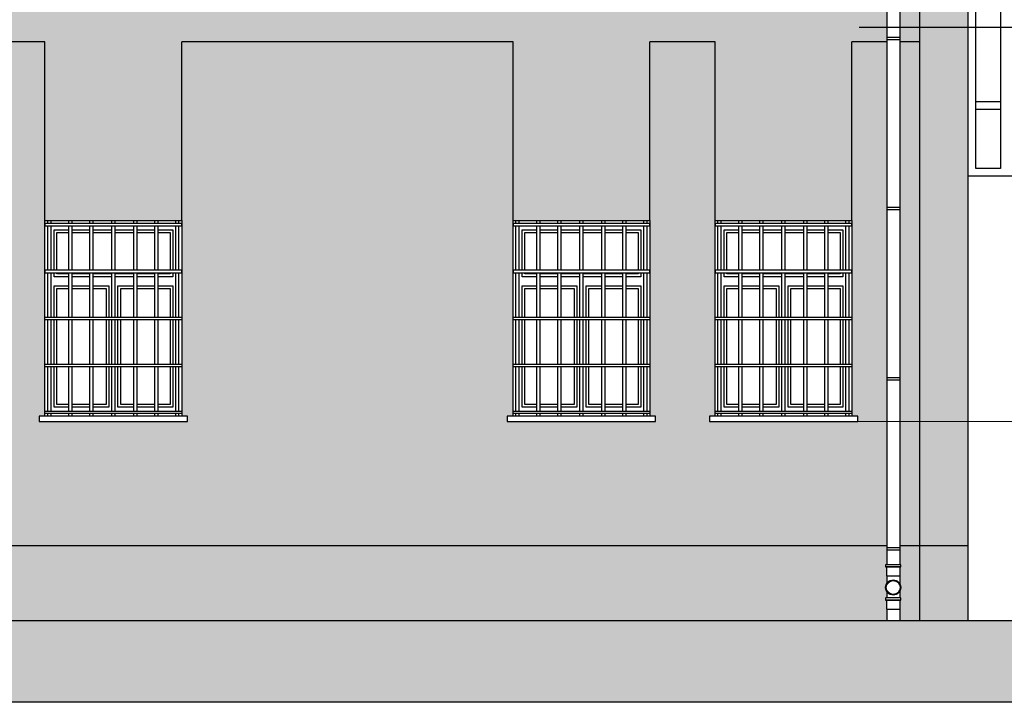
# Model space of a CAD drawing. Header units: millimetres. Extents: x 50026 to 146998, y 1038179 to 1573505.
# Tile 14 of 122: x 52710 to 53465, y 1045712 to 1046235. Entities that reach past the tile are written whole.
import ezdxf

# ---------------------------------------------------------------- set-up
doc = ezdxf.new("R2010")
doc.units = ezdxf.units.MM
doc.header["$LTSCALE"] = 0.025
doc.linetypes.add('CONTINU', pattern=[0])
for name, color, linetype in [('1', 7, 'Continuous'), ('NAPISY', 2, 'Continuous'), ('szrafy', 8, 'Continuous'), ('ściany', 5, 'Continuous')]:
    doc.layers.add(name, color=color, linetype=linetype)

# ---------------------------------------------------------------- blocks, each defined once
blk = doc.blocks.new('4')
at = {"layer": 'ściany'}
h = blk.add_hatch(color=254, dxfattribs=at)
h.dxf.hatch_style = 1
h.paths.add_polyline_path([(53437.23, 1047043.56), (53400.23, 1047043.56), (53400.23, 1045832.03), (53437.23, 1045832.03)])
h = blk.add_hatch(color=253, dxfattribs=at)
h.dxf.hatch_style = 1
h.paths.add_polyline_path([(53400.23, 1046899.86), (53384.84, 1046899.86), (53384.84, 1046613.25), (53400.23, 1046613.25)])
h.paths.add_polyline_path([(53400.23, 1046583.25), (53384.84, 1046583.25), (53384.84, 1046248.25), (53400.23, 1046248.25)])
h.paths.add_polyline_path([(53400.23, 1046218.25), (53384.84, 1046218.25), (53384.84, 1045832.03), (53400.23, 1045832.03)])
h = blk.add_hatch(color=254, dxfattribs=at)
h.dxf.hatch_style = 1
h.paths.add_polyline_path([(53374.84, 1046613.25), (50772.62, 1046613.25), (50772.62, 1046583.25), (53374.84, 1046583.25)])
h.paths.add_polyline_path([(53374.84, 1046248.25), (50772.62, 1046248.25), (50772.62, 1046218.25), (50955.23, 1046218.25), (50955.23, 1046081.35), (51060.23, 1046081.35), (51060.23, 1046218.25), (51294.23, 1046218.25), (51294.23, 1046081.35), (51399.23, 1046081.35), (51399.23, 1046218.25), (51499.23, 1046218.25), (51499.23, 1046083.48), (51604.23, 1046083.48), (51604.23, 1046218.25), (51719.23, 1046218.25), (51719.23, 1046081.35), (51824.23, 1046081.35), (51824.23, 1046218.25), (52114.23, 1046218.25), (52114.23, 1046081.35), (52219.23, 1046081.35), (52219.23, 1046218.25), (52319.23, 1046218.25), (52319.23, 1046081.35), (52424.23, 1046081.35), (52424.23, 1046218.25), (52524.23, 1046218.25), (52524.23, 1046081.35), (52629.23, 1046081.35), (52629.23, 1046218.25), (52729.23, 1046218.25), (52729.23, 1046081.35), (52834.23, 1046081.35), (52834.23, 1046218.25), (53088.23, 1046218.25), (53088.23, 1046081.35), (53193.23, 1046081.35), (53193.23, 1046218.25), (53243.23, 1046218.25), (53243.23, 1046081.35), (53348.23, 1046081.35), (53348.23, 1046218.25), (53374.84, 1046218.25)])
h.paths.add_polyline_path([(53400.23, 1046248.25), (53384.84, 1046248.25), (53384.84, 1046218.25), (53400.23, 1046218.25)])
h.paths.add_polyline_path([(53400.23, 1046613.25), (53384.84, 1046613.25), (53384.84, 1046583.25), (53400.23, 1046583.25)])
h.paths.add_polyline_path([(50762.62, 1046613.25), (50747.23, 1046613.25), (50747.23, 1046583.25), (50762.62, 1046583.25)])
h.paths.add_polyline_path([(50762.62, 1046248.25), (50747.23, 1046248.25), (50747.23, 1046218.25), (50762.62, 1046218.25)])
h = blk.add_hatch(color=253, dxfattribs=at)
h.dxf.hatch_style = 1
h.paths.add_polyline_path([(53374.84, 1046218.25), (53348.23, 1046218.25), (53348.23, 1046081.35), (53348.23, 1045931.35), (53352.63, 1045931.35), (53352.63, 1045927.45), (53238.83, 1045927.45), (53238.83, 1045931.35), (53243.23, 1045931.35), (53243.23, 1046081.35), (53243.23, 1046218.25), (53193.23, 1046218.25), (53193.23, 1046081.35), (53193.23, 1045931.35), (53197.63, 1045931.35), (53197.63, 1045927.45), (53083.83, 1045927.45), (53083.83, 1045931.35), (53088.23, 1045931.35), (53088.23, 1046081.35), (53088.23, 1046218.25), (52834.23, 1046218.25), (52834.23, 1046081.35), (52834.23, 1045931.35), (52838.63, 1045931.35), (52838.63, 1045927.45), (52724.83, 1045927.45), (52724.83, 1045931.35), (52729.23, 1045931.35), (52729.23, 1046081.35), (52729.23, 1046218.25), (52629.23, 1046218.25), (52629.23, 1046081.35), (52629.23, 1045931.35), (52633.63, 1045931.35), (52633.63, 1045927.45), (52519.83, 1045927.45), (52519.83, 1045931.35), (52524.23, 1045931.35), (52524.23, 1046081.35), (52524.23, 1046218.25), (52424.23, 1046218.25), (52424.23, 1046081.35), (52424.23, 1045931.35), (52428.63, 1045931.35), (52428.63, 1045927.45), (52314.83, 1045927.45), (52314.83, 1045931.35), (52319.23, 1045931.35), (52319.23, 1046081.35), (52319.23, 1046218.25), (52219.23, 1046218.25), (52219.23, 1046081.35), (52219.23, 1045931.35), (52223.63, 1045931.35), (52223.63, 1045927.45), (52109.83, 1045927.45), (52109.83, 1045931.35), (52114.23, 1045931.35), (52114.23, 1046081.35), (52114.23, 1046218.25), (51824.23, 1046218.25), (51824.23, 1046081.35), (51824.23, 1045931.35), (51828.63, 1045931.35), (51828.63, 1045927.45), (51714.83, 1045927.45), (51714.83, 1045931.35), (51719.23, 1045931.35), (51719.23, 1046081.35), (51719.23, 1046218.25), (51604.23, 1046218.25), (51604.23, 1046083.48), (51646.89, 1046083.48), (51646.89, 1046081.35), (51644.77, 1046081.35), (51644.77, 1046073.2), (51644.77, 1045832.03), (53374.84, 1045832.03)])

msp = doc.modelspace()

# ---------------------------------------------------------------- hatches: boundary and pattern name
at = {"layer": 'ściany'}
h = msp.add_hatch(color=24, dxfattribs=at)
h.dxf.hatch_style = 1
h.paths.add_polyline_path([(53400.228, 1045832.03145), (53384.83782, 1045832.03145), (53384.83782, 1045817.61619), (53385.76782, 1045817.61619), (53385.76782, 1045815.91636), (53385.10379, 1045815.91636), (53385.10379, 1045809.11221), (53384.83782, 1045809.11221), (53384.83782, 1045803.12654, -0.134372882), (53385.64752, 1045800.16806, -0.134372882), (53384.83782, 1045797.20958), (53384.83782, 1045792.14939), (53385.76782, 1045792.14939), (53385.76782, 1045790.44955), (53385.10379, 1045790.44955), (53385.10379, 1045783.64541), (53384.83782, 1045783.64541), (53384.83782, 1045774.81503), (53400.228, 1045774.81503)])
h.paths.add_polyline_path([(53437.228, 1045832.03145), (53400.228, 1045832.03145), (53400.228, 1045774.81503), (53437.228, 1045774.81503)])
h.paths.add_polyline_path([(53374.57185, 1045815.91636), (53373.90781, 1045815.91636), (53373.90781, 1045817.61619), (53374.83782, 1045817.61619), (53374.83782, 1045832.03145), (51644.77388, 1045832.03145), (51644.77388, 1046073.19542), (51458.68212, 1046073.19542), (51458.68212, 1045831.97528), (50772.61819, 1045831.97528), (50772.61819, 1045817.61619), (50773.54819, 1045817.61619), (50773.54819, 1045815.91636), (50772.88416, 1045815.91636), (50772.88416, 1045809.11221), (50772.61819, 1045809.11221), (50772.61819, 1045803.12654, -0.134372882), (50773.42789, 1045800.16806, -0.134372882), (50772.61819, 1045797.20958), (50772.61819, 1045792.14939), (50773.54819, 1045792.14939), (50773.54819, 1045790.44955), (50772.88416, 1045790.44955), (50772.88416, 1045783.64541), (50772.61819, 1045783.64541), (50772.61819, 1045774.81503), (51482.84604, 1045774.81503), (51482.84604, 1045795.93554), (51499.228, 1045795.93554), (51499.228, 1045796.9964), (51499.228, 1045799.99423), (51499.228, 1046050.82498), (51604.228, 1046050.82498), (51604.228, 1045795.93554), (51620.60997, 1045795.93554), (51620.60997, 1045774.81503), (53374.83782, 1045774.81503), (53374.83782, 1045783.64734, -0.38129735), (53374.57185, 1045783.94541), (53374.57185, 1045790.44955), (53373.90781, 1045790.44955), (53373.90781, 1045792.14939), (53374.83782, 1045792.14939), (53374.83782, 1045797.20958, -0.134372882), (53374.02812, 1045800.16806, -0.134372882), (53374.83782, 1045803.12654), (53374.83782, 1045809.11414, -0.38129735), (53374.57185, 1045809.41221)])
h.paths.add_polyline_path([(50762.35222, 1045815.91636), (50761.68818, 1045815.91636), (50761.68818, 1045817.61619), (50762.61819, 1045817.61619), (50762.61819, 1045831.97528), (50747.228, 1045831.97528), (50747.228, 1045774.81503), (50762.61819, 1045774.81503), (50762.61819, 1045783.64734, -0.38129735), (50762.35222, 1045783.94541), (50762.35222, 1045790.44955), (50761.68818, 1045790.44955), (50761.68818, 1045792.14939), (50762.61819, 1045792.14939), (50762.61819, 1045797.20958, -0.134372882), (50761.80849, 1045800.16806, -0.134372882), (50762.61819, 1045803.12654), (50762.61819, 1045809.11414, -0.38129735), (50762.35222, 1045809.41221)])
h.paths.add_polyline_path([(50747.228, 1045831.97528), (50710.228, 1045831.97528), (50710.228, 1045774.81503), (50747.228, 1045774.81503)])
h = msp.add_hatch(dxfattribs=at)
h.set_pattern_fill('AR-B816,_O', color=1, scale=0.06)
h.set_pattern_definition([(0, (-5249.33, 517142.27), (0, 12.192), []), (90, (-5249.33, 517142.27), (-12.192, 12.192), [12.192, -12.192])])
h.paths.add_polyline_path([(53374.57185, 1045815.91636), (53373.90781, 1045815.91636), (53373.90781, 1045817.61619), (53374.83782, 1045817.61619), (53374.83782, 1045832.03145), (51644.77388, 1045832.03145), (51644.77388, 1046073.19542), (51458.68212, 1046073.19542), (51458.68212, 1045831.97528), (50772.61819, 1045831.97528), (50772.61819, 1045817.61619), (50773.54819, 1045817.61619), (50773.54819, 1045815.91636), (50772.88416, 1045815.91636), (50772.88416, 1045809.11221), (50772.61819, 1045809.11221), (50772.61819, 1045803.12654, -0.134372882), (50773.42789, 1045800.16806, -0.134372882), (50772.61819, 1045797.20958), (50772.61819, 1045792.14939), (50773.54819, 1045792.14939), (50773.54819, 1045790.44955), (50772.88416, 1045790.44955), (50772.88416, 1045783.64541), (50772.61819, 1045783.64541), (50772.61819, 1045774.81503), (51482.84604, 1045774.81503), (51482.84604, 1045795.93554), (51499.228, 1045795.93554), (51499.228, 1045796.9964), (51499.228, 1045799.99423), (51499.228, 1046050.82498), (51604.228, 1046050.82498), (51604.228, 1045795.93554), (51620.60997, 1045795.93554), (51620.60997, 1045774.81503), (53374.83782, 1045774.81503), (53374.83782, 1045783.64734, -0.38129735), (53374.57185, 1045783.94541), (53374.57185, 1045790.44955), (53373.90781, 1045790.44955), (53373.90781, 1045792.14939), (53374.83782, 1045792.14939), (53374.83782, 1045797.20958, -0.134372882), (53374.02812, 1045800.16806, -0.134372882), (53374.83782, 1045803.12654), (53374.83782, 1045809.11414, -0.38129735), (53374.57185, 1045809.41221)])
h.paths.add_polyline_path([(53437.228, 1045832.03145), (53400.228, 1045832.03145), (53400.228, 1045774.81503), (53437.228, 1045774.81503)])
h = msp.add_hatch(color=5, dxfattribs=at)
h.dxf.hatch_style = 1
h.paths.add_polyline_path([(50452.95729, 1045774.81503), (53867.13369, 1045774.81503), (53867.13369, 1045712.17107), (50452.95729, 1045712.17107)])

# ---------------------------------------------------------------- linework, layer by layer
at = {"layer": '1', "color": 7, "linetype": 'Continuous', "ltscale": 5}
for p, q in [((53374.83782, 1046922.56306), (53374.83782, 1045817.61619)), ((53384.83782, 1046922.56306), (53384.83782, 1045817.61619)), ((53374.83782, 1045809.11221), (53374.83782, 1045803.12654)), ((53384.83782, 1045809.11221), (53384.83782, 1045803.12654)), ((53374.83782, 1045797.20958), (53374.83782, 1045792.14939)), ((53384.83782, 1045797.20958), (53384.83782, 1045792.14939)), ((53374.83782, 1045783.64541), (53374.83782, 1045774.81503)), ((53384.83782, 1045783.64541), (53384.83782, 1045774.81503))]:
    msp.add_line(p, q, dxfattribs=at)
at = {"layer": '1', "color": 1, "linetype": 'CONTINU'}
for p, q in [((53374.83782, 1046221.96992), (53384.83782, 1046221.96992)), ((53374.83782, 1046220.17506), (53384.83782, 1046220.17506)), ((53374.83782, 1046091.56597), (53384.83782, 1046091.56597)), ((53374.83782, 1046089.77112), (53384.83782, 1046089.77112)), ((53374.83782, 1045961.16202), (53384.83782, 1045961.16202)), ((53374.83782, 1045959.36717), (53384.83782, 1045959.36717)), ((53374.83782, 1045830.75807), (53384.83782, 1045830.75807)), ((53374.83782, 1045828.96322), (53384.83782, 1045828.96322))]:
    msp.add_line(p, q, dxfattribs=at)
at = {"layer": '1', "color": 7, "linetype": 'CONTINU'}
for p, q in [((53384.83782, 1045817.61619), (53374.83782, 1045817.61619)), ((53384.83782, 1045792.14939), (53374.83782, 1045792.14939))]:
    msp.add_line(p, q, dxfattribs=at)
for points in [[(53385.46782, 1045817.61619), (53374.20781, 1045817.61619, 0.414213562), (53373.90781, 1045817.31619), (53373.90781, 1045816.21636, 0.414213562), (53374.20781, 1045815.91636), (53385.46782, 1045815.91636, 0.414213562), (53385.76782, 1045816.21636), (53385.76782, 1045817.31619, 0.414213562)], [(53385.10379, 1045815.91636), (53374.57185, 1045815.91636), (53374.57185, 1045809.41221, 0.414213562), (53374.87185, 1045809.11221), (53384.80379, 1045809.11221, 0.414213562), (53385.10379, 1045809.41221)], [(53385.46782, 1045792.14939), (53374.20781, 1045792.14939, 0.414213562), (53373.90781, 1045791.84939), (53373.90781, 1045790.74955, 0.414213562), (53374.20781, 1045790.44955), (53385.46782, 1045790.44955, 0.414213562), (53385.76782, 1045790.74955), (53385.76782, 1045791.84939, 0.414213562)], [(53385.10379, 1045790.44955), (53374.57185, 1045790.44955), (53374.57185, 1045783.94541, 0.414213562), (53374.87185, 1045783.64541), (53384.80379, 1045783.64541, 0.414213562), (53385.10379, 1045783.94541)]]:
    msp.add_lwpolyline(points, format="xyb", close=True, dxfattribs=at)
msp.add_circle((53379.83782, 1045800.16806), 5.8097, dxfattribs=at)
at = {"layer": '1', "color": 1, "linetype": 'CONTINU'}
msp.add_circle((53379.83782, 1045800.16806), 5.26972, dxfattribs=at)
at = {"layer": 'NAPISY', "linetype": 'Continuous', "ltscale": 0.2}
for p, q in [((54073.89512, 1046229.48271), (53353.73382, 1046229.48271)), ((53352.63083, 1045927.45267), (54061.01088, 1045928.08391))]:
    msp.add_line(p, q, dxfattribs=at)
at = {"layer": 'ściany', "color": 1}
for p, q in [((53437.228, 1046115.46637), (53437.228, 1047170.6571)), ((53443.17627, 1046121.41464), (53443.17627, 1047170.6571)), ((53462.08564, 1047170.6571), (53462.08564, 1046121.41464)), ((53443.17627, 1046172.64285), (53462.08564, 1046172.64285)), ((53443.17627, 1046166.69458), (53462.08564, 1046166.69458)), ((53462.08564, 1046121.41464), (53443.17627, 1046121.41464)), ((53517.82776, 1046115.46637), (53437.228, 1046115.46637))]:
    msp.add_line(p, q, dxfattribs=at)
at = {"layer": 'ściany', "color": 2}
for p, q in [((53400.228, 1045774.81503), (53400.228, 1047043.56299)), ((53437.228, 1045774.81503), (53437.228, 1047043.56299))]:
    msp.add_line(p, q, dxfattribs=at)
at = {"layer": 'ściany', "color": 7}
for p, q in [((52729.228, 1046218.24601), (52629.228, 1046218.24601)), ((52729.228, 1046081.34794), (52729.228, 1046218.24601)), ((53088.228, 1046218.24601), (52834.228, 1046218.24601)), ((52834.228, 1046081.34794), (52834.228, 1046218.24601)), ((53088.228, 1046081.34794), (53088.228, 1046218.24601)), ((53243.228, 1046218.24601), (53193.228, 1046218.24601)), ((53193.228, 1046081.34794), (53193.228, 1046218.24601)), ((53243.228, 1046081.34794), (53243.228, 1046218.24601)), ((53374.83782, 1046218.24601), (53348.228, 1046218.24601)), ((53348.228, 1046081.34794), (53348.228, 1046218.24601)), ((53400.228, 1046218.24601), (53384.83782, 1046218.24601)), ((52731.44274, 1046079.25633), (52731.44274, 1046081.34794)), ((52731.44274, 1046043.2939), (52731.44274, 1046077.28925)), ((52733.97594, 1046079.25633), (52733.97594, 1046081.34794)), ((52733.97594, 1046043.2939), (52733.97594, 1046077.28925)), ((52747.50011, 1046079.25633), (52747.50011, 1046081.34794)), ((52747.50011, 1046043.2939), (52747.50011, 1046077.28925)), ((52750.03332, 1046079.25633), (52750.03332, 1046081.34794)), ((52750.03332, 1046043.2939), (52750.03332, 1046077.28925)), ((52763.55749, 1046079.25633), (52763.55749, 1046081.34794)), ((52763.55749, 1046043.2939), (52763.55749, 1046077.28925)), ((52766.09069, 1046079.25633), (52766.09069, 1046081.34794)), ((52766.09069, 1046043.2939), (52766.09069, 1046077.28925)), ((52780.45242, 1046079.25633), (52780.45242, 1046081.34794)), ((52780.45242, 1046043.2939), (52780.45242, 1046077.28925)), ((52782.98562, 1046079.25633), (52782.98562, 1046081.34794)), ((52782.98562, 1046043.2939), (52782.98562, 1046077.28925)), ((52797.36531, 1046079.25633), (52797.36531, 1046081.34794)), ((52797.36531, 1046043.2939), (52797.36531, 1046077.28925)), ((52799.89851, 1046079.25633), (52799.89851, 1046081.34794)), ((52799.89851, 1046043.2939), (52799.89851, 1046077.28925)), ((52813.42269, 1046079.25633), (52813.42269, 1046081.34794)), ((52813.42269, 1046043.2939), (52813.42269, 1046077.28925)), ((52815.95589, 1046079.25633), (52815.95589, 1046081.34794)), ((52815.95589, 1046043.2939), (52815.95589, 1046077.28925)), ((52829.48006, 1046079.25633), (52829.48006, 1046081.34794)), ((52829.48006, 1046043.2939), (52829.48006, 1046077.28925)), ((52832.01327, 1046079.25633), (52832.01327, 1046081.34794)), ((52832.01327, 1046043.2939), (52832.01327, 1046077.28925)), ((53090.44274, 1046079.25633), (53090.44274, 1046081.34794)), ((53090.44274, 1046043.2939), (53090.44274, 1046077.28925)), ((53092.97594, 1046079.25633), (53092.97594, 1046081.34794)), ((53092.97594, 1046043.2939), (53092.97594, 1046077.28925)), ((53106.50011, 1046079.25633), (53106.50011, 1046081.34794)), ((53106.50011, 1046043.2939), (53106.50011, 1046077.28925)), ((53109.03332, 1046079.25633), (53109.03332, 1046081.34794)), ((53109.03332, 1046043.2939), (53109.03332, 1046077.28925)), ((53122.55749, 1046079.25633), (53122.55749, 1046081.34794)), ((53122.55749, 1046043.2939), (53122.55749, 1046077.28925)), ((53125.09069, 1046079.25633), (53125.09069, 1046081.34794)), ((53125.09069, 1046043.2939), (53125.09069, 1046077.28925)), ((53139.45242, 1046079.25633), (53139.45242, 1046081.34794)), ((53139.45242, 1046043.2939), (53139.45242, 1046077.28925)), ((53141.98562, 1046079.25633), (53141.98562, 1046081.34794)), ((53141.98562, 1046043.2939), (53141.98562, 1046077.28925)), ((53156.36531, 1046079.25633), (53156.36531, 1046081.34794)), ((53156.36531, 1046043.2939), (53156.36531, 1046077.28925)), ((53158.89851, 1046079.25633), (53158.89851, 1046081.34794)), ((53158.89851, 1046043.2939), (53158.89851, 1046077.28925)), ((53172.42269, 1046079.25633), (53172.42269, 1046081.34794)), ((53172.42269, 1046043.2939), (53172.42269, 1046077.28925)), ((53174.95589, 1046079.25633), (53174.95589, 1046081.34794)), ((53174.95589, 1046043.2939), (53174.95589, 1046077.28925)), ((53188.48006, 1046079.25633), (53188.48006, 1046081.34794)), ((53188.48006, 1046043.2939), (53188.48006, 1046077.28925)), ((53191.01327, 1046079.25633), (53191.01327, 1046081.34794)), ((53191.01327, 1046043.2939), (53191.01327, 1046077.28925)), ((53245.44274, 1046079.25633), (53245.44274, 1046081.34794)), ((53245.44274, 1046043.2939), (53245.44274, 1046077.28925)), ((53247.97594, 1046079.25633), (53247.97594, 1046081.34794)), ((53247.97594, 1046043.2939), (53247.97594, 1046077.28925)), ((53261.50011, 1046079.25633), (53261.50011, 1046081.34794)), ((53261.50011, 1046043.2939), (53261.50011, 1046077.28925)), ((53264.03332, 1046079.25633), (53264.03332, 1046081.34794)), ((53264.03332, 1046043.2939), (53264.03332, 1046077.28925)), ((53277.55749, 1046079.25633), (53277.55749, 1046081.34794)), ((53277.55749, 1046043.2939), (53277.55749, 1046077.28925)), ((53280.09069, 1046079.25633), (53280.09069, 1046081.34794)), ((53280.09069, 1046043.2939), (53280.09069, 1046077.28925)), ((53294.45242, 1046079.25633), (53294.45242, 1046081.34794)), ((53294.45242, 1046043.2939), (53294.45242, 1046077.28925)), ((53296.98562, 1046079.25633), (53296.98562, 1046081.34794)), ((53296.98562, 1046043.2939), (53296.98562, 1046077.28925)), ((53311.36531, 1046079.25633), (53311.36531, 1046081.34794)), ((53311.36531, 1046043.2939), (53311.36531, 1046077.28925)), ((53313.89851, 1046079.25633), (53313.89851, 1046081.34794)), ((53313.89851, 1046043.2939), (53313.89851, 1046077.28925)), ((53327.42269, 1046079.25633), (53327.42269, 1046081.34794)), ((53327.42269, 1046043.2939), (53327.42269, 1046077.28925)), ((53329.95589, 1046079.25633), (53329.95589, 1046081.34794)), ((53329.95589, 1046043.2939), (53329.95589, 1046077.28925)), ((53343.48006, 1046079.25633), (53343.48006, 1046081.34794)), ((53343.48006, 1046043.2939), (53343.48006, 1046077.28925)), ((53346.01327, 1046079.25633), (53346.01327, 1046081.34794)), ((53346.01327, 1046043.2939), (53346.01327, 1046077.28925)), ((52731.44274, 1046007.33148), (52731.44274, 1046041.32682)), ((52733.97594, 1046007.33148), (52733.97594, 1046041.32682)), ((52747.50011, 1046007.33148), (52747.50011, 1046041.32682)), ((52750.03332, 1046007.33148), (52750.03332, 1046041.32682)), ((52763.55749, 1046007.33148), (52763.55749, 1046041.32682)), ((52766.09069, 1046007.33148), (52766.09069, 1046041.32682)), ((52780.45242, 1046007.33148), (52780.45242, 1046041.32682)), ((52782.98562, 1046007.33148), (52782.98562, 1046041.32682)), ((52797.36531, 1046007.33148), (52797.36531, 1046041.32682)), ((52799.89851, 1046007.33148), (52799.89851, 1046041.32682)), ((52813.42269, 1046007.33148), (52813.42269, 1046041.32682)), ((52815.95589, 1046007.33148), (52815.95589, 1046041.32682)), ((52829.48006, 1046007.33148), (52829.48006, 1046041.32682)), ((52832.01327, 1046007.33148), (52832.01327, 1046041.32682)), ((53090.44274, 1046007.33148), (53090.44274, 1046041.32682)), ((53092.97594, 1046007.33148), (53092.97594, 1046041.32682)), ((53106.50011, 1046007.33148), (53106.50011, 1046041.32682)), ((53109.03332, 1046007.33148), (53109.03332, 1046041.32682)), ((53122.55749, 1046007.33148), (53122.55749, 1046041.32682)), ((53125.09069, 1046007.33148), (53125.09069, 1046041.32682)), ((53139.45242, 1046007.33148), (53139.45242, 1046041.32682)), ((53141.98562, 1046007.33148), (53141.98562, 1046041.32682)), ((53156.36531, 1046007.33148), (53156.36531, 1046041.32682)), ((53158.89851, 1046007.33148), (53158.89851, 1046041.32682)), ((53172.42269, 1046007.33148), (53172.42269, 1046041.32682)), ((53174.95589, 1046007.33148), (53174.95589, 1046041.32682)), ((53188.48006, 1046007.33148), (53188.48006, 1046041.32682)), ((53191.01327, 1046007.33148), (53191.01327, 1046041.32682)), ((53245.44274, 1046007.33148), (53245.44274, 1046041.32682)), ((53247.97594, 1046007.33148), (53247.97594, 1046041.32682)), ((53261.50011, 1046007.33148), (53261.50011, 1046041.32682)), ((53264.03332, 1046007.33148), (53264.03332, 1046041.32682)), ((53277.55749, 1046007.33148), (53277.55749, 1046041.32682)), ((53280.09069, 1046007.33148), (53280.09069, 1046041.32682)), ((53294.45242, 1046007.33148), (53294.45242, 1046041.32682)), ((53296.98562, 1046007.33148), (53296.98562, 1046041.32682)), ((53311.36531, 1046007.33148), (53311.36531, 1046041.32682)), ((53313.89851, 1046007.33148), (53313.89851, 1046041.32682)), ((53327.42269, 1046007.33148), (53327.42269, 1046041.32682)), ((53329.95589, 1046007.33148), (53329.95589, 1046041.32682)), ((53343.48006, 1046007.33148), (53343.48006, 1046041.32682)), ((53346.01327, 1046007.33148), (53346.01327, 1046041.32682)), ((52731.44274, 1045971.36906), (52731.44274, 1046005.3644)), ((52733.97594, 1045971.36906), (52733.97594, 1046005.3644)), ((52747.50011, 1045971.36906), (52747.50011, 1046005.3644)), ((52750.03332, 1045971.36906), (52750.03332, 1046005.3644)), ((52763.55749, 1045971.36906), (52763.55749, 1046005.3644)), ((52766.09069, 1045971.36906), (52766.09069, 1046005.3644)), ((52780.45242, 1045971.36906), (52780.45242, 1046005.3644)), ((52782.98562, 1045971.36906), (52782.98562, 1046005.3644)), ((52797.36531, 1045971.36906), (52797.36531, 1046005.3644)), ((52799.89851, 1045971.36906), (52799.89851, 1046005.3644)), ((52813.42269, 1045971.36906), (52813.42269, 1046005.3644)), ((52815.95589, 1045971.36906), (52815.95589, 1046005.3644)), ((52829.48006, 1045971.36906), (52829.48006, 1046005.3644)), ((52832.01327, 1045971.36906), (52832.01327, 1046005.3644)), ((53090.44274, 1045971.36906), (53090.44274, 1046005.3644)), ((53092.97594, 1045971.36906), (53092.97594, 1046005.3644)), ((53106.50011, 1045971.36906), (53106.50011, 1046005.3644)), ((53109.03332, 1045971.36906), (53109.03332, 1046005.3644)), ((53122.55749, 1045971.36906), (53122.55749, 1046005.3644)), ((53125.09069, 1045971.36906), (53125.09069, 1046005.3644)), ((53139.45242, 1045971.36906), (53139.45242, 1046005.3644)), ((53141.98562, 1045971.36906), (53141.98562, 1046005.3644)), ((53156.36531, 1045971.36906), (53156.36531, 1046005.3644)), ((53158.89851, 1045971.36906), (53158.89851, 1046005.3644)), ((53172.42269, 1045971.36906), (53172.42269, 1046005.3644)), ((53174.95589, 1045971.36906), (53174.95589, 1046005.3644)), ((53188.48006, 1045971.36906), (53188.48006, 1046005.3644)), ((53191.01327, 1045971.36906), (53191.01327, 1046005.3644)), ((53245.44274, 1045971.36906), (53245.44274, 1046005.3644)), ((53247.97594, 1045971.36906), (53247.97594, 1046005.3644)), ((53261.50011, 1045971.36906), (53261.50011, 1046005.3644)), ((53264.03332, 1045971.36906), (53264.03332, 1046005.3644)), ((53277.55749, 1045971.36906), (53277.55749, 1046005.3644)), ((53280.09069, 1045971.36906), (53280.09069, 1046005.3644)), ((53294.45242, 1045971.36906), (53294.45242, 1046005.3644)), ((53296.98562, 1045971.36906), (53296.98562, 1046005.3644)), ((53311.36531, 1045971.36906), (53311.36531, 1046005.3644)), ((53313.89851, 1045971.36906), (53313.89851, 1046005.3644)), ((53327.42269, 1045971.36906), (53327.42269, 1046005.3644)), ((53329.95589, 1045971.36906), (53329.95589, 1046005.3644)), ((53343.48006, 1045971.36906), (53343.48006, 1046005.3644)), ((53346.01327, 1045971.36906), (53346.01327, 1046005.3644)), ((52731.44274, 1045935.40663), (52731.44274, 1045969.40198)), ((52733.97594, 1045935.40663), (52733.97594, 1045969.40198)), ((52747.50011, 1045935.40663), (52747.50011, 1045969.40198)), ((52750.03332, 1045935.40663), (52750.03332, 1045969.40198)), ((52763.55749, 1045935.40663), (52763.55749, 1045969.40198)), ((52766.09069, 1045935.40663), (52766.09069, 1045969.40198)), ((52780.45242, 1045935.40663), (52780.45242, 1045969.40198)), ((52782.98562, 1045935.40663), (52782.98562, 1045969.40198)), ((52797.36531, 1045935.40663), (52797.36531, 1045969.40198)), ((52799.89851, 1045935.40663), (52799.89851, 1045969.40198)), ((52813.42269, 1045935.40663), (52813.42269, 1045969.40198)), ((52815.95589, 1045935.40663), (52815.95589, 1045969.40198)), ((52829.48006, 1045935.40663), (52829.48006, 1045969.40198)), ((52832.01327, 1045935.40663), (52832.01327, 1045969.40198)), ((53090.44274, 1045935.40663), (53090.44274, 1045969.40198)), ((53092.97594, 1045935.40663), (53092.97594, 1045969.40198)), ((53106.50011, 1045935.40663), (53106.50011, 1045969.40198)), ((53109.03332, 1045935.40663), (53109.03332, 1045969.40198)), ((53122.55749, 1045935.40663), (53122.55749, 1045969.40198)), ((53125.09069, 1045935.40663), (53125.09069, 1045969.40198)), ((53139.45242, 1045935.40663), (53139.45242, 1045969.40198)), ((53141.98562, 1045935.40663), (53141.98562, 1045969.40198)), ((53156.36531, 1045935.40663), (53156.36531, 1045969.40198)), ((53158.89851, 1045935.40663), (53158.89851, 1045969.40198)), ((53172.42269, 1045935.40663), (53172.42269, 1045969.40198)), ((53174.95589, 1045935.40663), (53174.95589, 1045969.40198)), ((53188.48006, 1045935.40663), (53188.48006, 1045969.40198)), ((53191.01327, 1045935.40663), (53191.01327, 1045969.40198)), ((53245.44274, 1045935.40663), (53245.44274, 1045969.40198)), ((53247.97594, 1045935.40663), (53247.97594, 1045969.40198)), ((53261.50011, 1045935.40663), (53261.50011, 1045969.40198)), ((53264.03332, 1045935.40663), (53264.03332, 1045969.40198)), ((53277.55749, 1045935.40663), (53277.55749, 1045969.40198)), ((53280.09069, 1045935.40663), (53280.09069, 1045969.40198)), ((53294.45242, 1045935.40663), (53294.45242, 1045969.40198)), ((53296.98562, 1045935.40663), (53296.98562, 1045969.40198)), ((53311.36531, 1045935.40663), (53311.36531, 1045969.40198)), ((53313.89851, 1045935.40663), (53313.89851, 1045969.40198)), ((53327.42269, 1045935.40663), (53327.42269, 1045969.40198)), ((53329.95589, 1045935.40663), (53329.95589, 1045969.40198)), ((53343.48006, 1045935.40663), (53343.48006, 1045969.40198)), ((53346.01327, 1045935.40663), (53346.01327, 1045969.40198)), ((52731.44274, 1045931.34794), (52731.44274, 1045933.43955)), ((52733.97594, 1045931.34794), (52733.97594, 1045933.43955)), ((52747.50011, 1045931.34794), (52747.50011, 1045933.43955)), ((52750.03332, 1045931.34794), (52750.03332, 1045933.43955)), ((52763.55749, 1045931.34794), (52763.55749, 1045933.43955)), ((52766.09069, 1045931.34794), (52766.09069, 1045933.43955)), ((52780.45242, 1045931.34794), (52780.45242, 1045933.43955)), ((52782.98562, 1045931.34794), (52782.98562, 1045933.43955)), ((52797.36531, 1045931.34794), (52797.36531, 1045933.43955)), ((52799.89851, 1045931.34794), (52799.89851, 1045933.43955)), ((52813.42269, 1045931.34794), (52813.42269, 1045933.43955)), ((52815.95589, 1045931.34794), (52815.95589, 1045933.43955)), ((52829.48006, 1045931.34794), (52829.48006, 1045933.43955)), ((52832.01327, 1045931.34794), (52832.01327, 1045933.43955)), ((53090.44274, 1045931.34794), (53090.44274, 1045933.43955)), ((53092.97594, 1045931.34794), (53092.97594, 1045933.43955)), ((53106.50011, 1045931.34794), (53106.50011, 1045933.43955)), ((53109.03332, 1045931.34794), (53109.03332, 1045933.43955)), ((53122.55749, 1045931.34794), (53122.55749, 1045933.43955)), ((53125.09069, 1045931.34794), (53125.09069, 1045933.43955)), ((53139.45242, 1045931.34794), (53139.45242, 1045933.43955)), ((53141.98562, 1045931.34794), (53141.98562, 1045933.43955)), ((53156.36531, 1045931.34794), (53156.36531, 1045933.43955)), ((53158.89851, 1045931.34794), (53158.89851, 1045933.43955)), ((53172.42269, 1045931.34794), (53172.42269, 1045933.43955)), ((53174.95589, 1045931.34794), (53174.95589, 1045933.43955)), ((53188.48006, 1045931.34794), (53188.48006, 1045933.43955)), ((53191.01327, 1045931.34794), (53191.01327, 1045933.43955)), ((53245.44274, 1045931.34794), (53245.44274, 1045933.43955)), ((53247.97594, 1045931.34794), (53247.97594, 1045933.43955)), ((53261.50011, 1045931.34794), (53261.50011, 1045933.43955)), ((53264.03332, 1045931.34794), (53264.03332, 1045933.43955)), ((53277.55749, 1045931.34794), (53277.55749, 1045933.43955)), ((53280.09069, 1045931.34794), (53280.09069, 1045933.43955)), ((53294.45242, 1045931.34794), (53294.45242, 1045933.43955)), ((53296.98562, 1045931.34794), (53296.98562, 1045933.43955)), ((53311.36531, 1045931.34794), (53311.36531, 1045933.43955)), ((53313.89851, 1045931.34794), (53313.89851, 1045933.43955)), ((53327.42269, 1045931.34794), (53327.42269, 1045933.43955)), ((53329.95589, 1045931.34794), (53329.95589, 1045933.43955)), ((53343.48006, 1045931.34794), (53343.48006, 1045933.43955)), ((53346.01327, 1045931.34794), (53346.01327, 1045933.43955)), ((53374.83782, 1045832.03145), (51644.77388, 1045832.03145)), ((53437.228, 1045832.03145), (53384.83782, 1045832.03145))]:
    msp.add_line(p, q, dxfattribs=at)
at = {"layer": 'ściany', "color": 2}
for points in [[(52729.228, 1046081.34794), (52834.228, 1046081.34794), (52834.228, 1045931.34794), (52729.228, 1045931.34794)], [(53088.228, 1046081.34794), (53193.228, 1046081.34794), (53193.228, 1045931.34794), (53088.228, 1045931.34794)], [(53243.228, 1046081.34794), (53348.228, 1046081.34794), (53348.228, 1045931.34794), (53243.228, 1045931.34794)], [(50452.95729, 1045774.81503), (53867.13369, 1045774.81503), (53867.13369, 1045712.17107), (50452.95729, 1045712.17107)]]:
    msp.add_lwpolyline(points, close=True, dxfattribs=at)
at = {"layer": 'ściany', "color": 7}
for points in [[(52834.228, 1046079.25633), (52729.228, 1046079.25633), (52729.228, 1046077.28925), (52834.228, 1046077.28925)], [(53193.228, 1046079.25633), (53088.228, 1046079.25633), (53088.228, 1046077.28925), (53193.228, 1046077.28925)], [(53348.228, 1046079.25633), (53243.228, 1046079.25633), (53243.228, 1046077.28925), (53348.228, 1046077.28925)], [(52834.228, 1046043.2939), (52729.228, 1046043.2939), (52729.228, 1046041.32682), (52834.228, 1046041.32682)], [(53193.228, 1046043.2939), (53088.228, 1046043.2939), (53088.228, 1046041.32682), (53193.228, 1046041.32682)], [(53348.228, 1046043.2939), (53243.228, 1046043.2939), (53243.228, 1046041.32682), (53348.228, 1046041.32682)], [(52834.228, 1046005.3644), (52729.228, 1046005.3644), (52729.228, 1046007.33148), (52834.228, 1046007.33148)], [(53193.228, 1046005.3644), (53088.228, 1046005.3644), (53088.228, 1046007.33148), (53193.228, 1046007.33148)], [(53348.228, 1046005.3644), (53243.228, 1046005.3644), (53243.228, 1046007.33148), (53348.228, 1046007.33148)], [(52834.228, 1045969.40198), (52729.228, 1045969.40198), (52729.228, 1045971.36906), (52834.228, 1045971.36906)], [(53193.228, 1045969.40198), (53088.228, 1045969.40198), (53088.228, 1045971.36906), (53193.228, 1045971.36906)], [(53348.228, 1045969.40198), (53243.228, 1045969.40198), (53243.228, 1045971.36906), (53348.228, 1045971.36906)], [(52838.63083, 1045931.34794), (52724.82518, 1045931.34794), (52724.82518, 1045927.45267), (52838.63083, 1045927.45267)], [(52834.228, 1045933.43955), (52729.228, 1045933.43955), (52729.228, 1045935.40663), (52834.228, 1045935.40663)], [(53197.63083, 1045931.34794), (53083.82518, 1045931.34794), (53083.82518, 1045927.45267), (53197.63083, 1045927.45267)], [(53193.228, 1045933.43955), (53088.228, 1045933.43955), (53088.228, 1045935.40663), (53193.228, 1045935.40663)], [(53352.63083, 1045931.34794), (53238.82518, 1045931.34794), (53238.82518, 1045927.45267), (53352.63083, 1045927.45267)], [(53348.228, 1045933.43955), (53243.228, 1045933.43955), (53243.228, 1045935.40663), (53348.228, 1045935.40663)]]:
    msp.add_lwpolyline(points, close=True, dxfattribs=at)
for points in [[(52736.228, 1046043.2939), (52736.228, 1046074.34794), (52747.50011, 1046074.34794)], [(52736.228, 1046043.2939), (52736.228, 1046074.34794), (52747.50011, 1046074.34794)], [(52750.03332, 1046074.34794), (52763.55749, 1046074.34794)], [(52750.03332, 1046074.34794), (52763.55749, 1046074.34794)], [(52766.09069, 1046074.34794), (52780.45242, 1046074.34794)], [(52766.09069, 1046074.34794), (52780.45242, 1046074.34794)], [(52782.98562, 1046074.34794), (52797.36531, 1046074.34794)], [(52782.98562, 1046074.34794), (52797.36531, 1046074.34794)], [(52799.89851, 1046074.34794), (52813.42269, 1046074.34794)], [(52799.89851, 1046074.34794), (52813.42269, 1046074.34794)], [(52815.95589, 1046074.34794), (52827.228, 1046074.34794), (52827.228, 1046043.2939)], [(52815.95589, 1046074.34794), (52827.228, 1046074.34794), (52827.228, 1046043.2939)], [(53095.228, 1046043.2939), (53095.228, 1046074.34794), (53106.50011, 1046074.34794)], [(53095.228, 1046043.2939), (53095.228, 1046074.34794), (53106.50011, 1046074.34794)], [(53109.03332, 1046074.34794), (53122.55749, 1046074.34794)], [(53109.03332, 1046074.34794), (53122.55749, 1046074.34794)], [(53125.09069, 1046074.34794), (53139.45242, 1046074.34794)], [(53125.09069, 1046074.34794), (53139.45242, 1046074.34794)], [(53141.98562, 1046074.34794), (53156.36531, 1046074.34794)], [(53141.98562, 1046074.34794), (53156.36531, 1046074.34794)], [(53158.89851, 1046074.34794), (53172.42269, 1046074.34794)], [(53158.89851, 1046074.34794), (53172.42269, 1046074.34794)], [(53174.95589, 1046074.34794), (53186.228, 1046074.34794), (53186.228, 1046043.2939)], [(53174.95589, 1046074.34794), (53186.228, 1046074.34794), (53186.228, 1046043.2939)], [(53250.228, 1046043.2939), (53250.228, 1046074.34794), (53261.50011, 1046074.34794)], [(53250.228, 1046043.2939), (53250.228, 1046074.34794), (53261.50011, 1046074.34794)], [(53264.03332, 1046074.34794), (53277.55749, 1046074.34794)], [(53264.03332, 1046074.34794), (53277.55749, 1046074.34794)], [(53280.09069, 1046074.34794), (53294.45242, 1046074.34794)], [(53280.09069, 1046074.34794), (53294.45242, 1046074.34794)], [(53296.98562, 1046074.34794), (53311.36531, 1046074.34794)], [(53296.98562, 1046074.34794), (53311.36531, 1046074.34794)], [(53313.89851, 1046074.34794), (53327.42269, 1046074.34794)], [(53313.89851, 1046074.34794), (53327.42269, 1046074.34794)], [(53329.95589, 1046074.34794), (53341.228, 1046074.34794), (53341.228, 1046043.2939)], [(53329.95589, 1046074.34794), (53341.228, 1046074.34794), (53341.228, 1046043.2939)], [(52736.228, 1046038.35875), (52736.228, 1046041.32682)], [(52747.50011, 1046038.35875), (52736.228, 1046038.35875), (52736.228, 1046041.32682)], [(52763.55749, 1046038.35875), (52750.03332, 1046038.35875)], [(52780.45242, 1046038.35875), (52766.09069, 1046038.35875)], [(52797.36531, 1046038.35875), (52782.98562, 1046038.35875)], [(52813.42269, 1046038.35875), (52799.89851, 1046038.35875)], [(52827.228, 1046041.32682), (52827.228, 1046038.35875), (52815.95589, 1046038.35875)], [(52827.228, 1046041.32682), (52827.228, 1046038.35875)], [(53095.228, 1046038.35875), (53095.228, 1046041.32682)], [(53106.50011, 1046038.35875), (53095.228, 1046038.35875), (53095.228, 1046041.32682)], [(53122.55749, 1046038.35875), (53109.03332, 1046038.35875)], [(53139.45242, 1046038.35875), (53125.09069, 1046038.35875)], [(53156.36531, 1046038.35875), (53141.98562, 1046038.35875)], [(53172.42269, 1046038.35875), (53158.89851, 1046038.35875)], [(53186.228, 1046041.32682), (53186.228, 1046038.35875), (53174.95589, 1046038.35875)], [(53186.228, 1046041.32682), (53186.228, 1046038.35875)], [(53250.228, 1046038.35875), (53250.228, 1046041.32682)], [(53261.50011, 1046038.35875), (53250.228, 1046038.35875), (53250.228, 1046041.32682)], [(53277.55749, 1046038.35875), (53264.03332, 1046038.35875)], [(53294.45242, 1046038.35875), (53280.09069, 1046038.35875)], [(53311.36531, 1046038.35875), (53296.98562, 1046038.35875)], [(53327.42269, 1046038.35875), (53313.89851, 1046038.35875)], [(53341.228, 1046041.32682), (53341.228, 1046038.35875), (53329.95589, 1046038.35875)], [(53341.228, 1046041.32682), (53341.228, 1046038.35875)], [(52736.228, 1046007.33148), (52736.228, 1046031.35875)], [(52736.228, 1046007.33148), (52736.228, 1046031.35875), (52747.50011, 1046031.35875)], [(52750.03332, 1046031.35875), (52763.55749, 1046031.35875)], [(52766.09069, 1046031.35875), (52778.228, 1046031.35875), (52778.228, 1046007.33148)], [(52785.228, 1046007.33148), (52785.228, 1046031.35875), (52797.36531, 1046031.35875)], [(52799.89851, 1046031.35875), (52813.42269, 1046031.35875)], [(52815.95589, 1046031.35875), (52827.228, 1046031.35875), (52827.228, 1046007.33148)], [(52827.228, 1046031.35875), (52827.228, 1046007.33148)], [(53095.228, 1046007.33148), (53095.228, 1046031.35875)], [(53095.228, 1046007.33148), (53095.228, 1046031.35875), (53106.50011, 1046031.35875)], [(53109.03332, 1046031.35875), (53122.55749, 1046031.35875)], [(53125.09069, 1046031.35875), (53137.228, 1046031.35875), (53137.228, 1046007.33148)], [(53144.228, 1046007.33148), (53144.228, 1046031.35875), (53156.36531, 1046031.35875)], [(53158.89851, 1046031.35875), (53172.42269, 1046031.35875)], [(53174.95589, 1046031.35875), (53186.228, 1046031.35875), (53186.228, 1046007.33148)], [(53186.228, 1046031.35875), (53186.228, 1046007.33148)], [(53250.228, 1046007.33148), (53250.228, 1046031.35875)], [(53250.228, 1046007.33148), (53250.228, 1046031.35875), (53261.50011, 1046031.35875)], [(53264.03332, 1046031.35875), (53277.55749, 1046031.35875)], [(53280.09069, 1046031.35875), (53292.228, 1046031.35875), (53292.228, 1046007.33148)], [(53299.228, 1046007.33148), (53299.228, 1046031.35875), (53311.36531, 1046031.35875)], [(53313.89851, 1046031.35875), (53327.42269, 1046031.35875)], [(53329.95589, 1046031.35875), (53341.228, 1046031.35875), (53341.228, 1046007.33148)], [(53341.228, 1046031.35875), (53341.228, 1046007.33148)], [(52736.228, 1045971.36906), (52736.228, 1046005.3644)], [(52736.228, 1045971.36906), (52736.228, 1046005.3644)], [(52778.228, 1046005.3644), (52778.228, 1045971.36906)], [(52785.228, 1045971.36906), (52785.228, 1046005.3644)], [(52827.228, 1046005.3644), (52827.228, 1045971.36906)], [(52827.228, 1046005.3644), (52827.228, 1045971.36906)], [(53095.228, 1045971.36906), (53095.228, 1046005.3644)], [(53095.228, 1045971.36906), (53095.228, 1046005.3644)], [(53137.228, 1046005.3644), (53137.228, 1045971.36906)], [(53144.228, 1045971.36906), (53144.228, 1046005.3644)], [(53186.228, 1046005.3644), (53186.228, 1045971.36906)], [(53186.228, 1046005.3644), (53186.228, 1045971.36906)], [(53250.228, 1045971.36906), (53250.228, 1046005.3644)], [(53250.228, 1045971.36906), (53250.228, 1046005.3644)], [(53292.228, 1046005.3644), (53292.228, 1045971.36906)], [(53299.228, 1045971.36906), (53299.228, 1046005.3644)], [(53341.228, 1046005.3644), (53341.228, 1045971.36906)], [(53341.228, 1046005.3644), (53341.228, 1045971.36906)], [(52747.50011, 1045938.34794), (52736.228, 1045938.34794), (52736.228, 1045969.40198)], [(52747.50011, 1045938.34794), (52736.228, 1045938.34794), (52736.228, 1045969.40198)], [(52778.228, 1045969.40198), (52778.228, 1045938.34794), (52766.09069, 1045938.34794)], [(52797.36531, 1045938.34794), (52785.228, 1045938.34794), (52785.228, 1045969.40198)], [(52827.228, 1045969.40198), (52827.228, 1045938.34794), (52815.95589, 1045938.34794)], [(52827.228, 1045969.40198), (52827.228, 1045938.34794), (52815.95589, 1045938.34794)], [(53106.50011, 1045938.34794), (53095.228, 1045938.34794), (53095.228, 1045969.40198)], [(53106.50011, 1045938.34794), (53095.228, 1045938.34794), (53095.228, 1045969.40198)], [(53137.228, 1045969.40198), (53137.228, 1045938.34794), (53125.09069, 1045938.34794)], [(53156.36531, 1045938.34794), (53144.228, 1045938.34794), (53144.228, 1045969.40198)], [(53186.228, 1045969.40198), (53186.228, 1045938.34794), (53174.95589, 1045938.34794)], [(53186.228, 1045969.40198), (53186.228, 1045938.34794), (53174.95589, 1045938.34794)], [(53261.50011, 1045938.34794), (53250.228, 1045938.34794), (53250.228, 1045969.40198)], [(53261.50011, 1045938.34794), (53250.228, 1045938.34794), (53250.228, 1045969.40198)], [(53292.228, 1045969.40198), (53292.228, 1045938.34794), (53280.09069, 1045938.34794)], [(53311.36531, 1045938.34794), (53299.228, 1045938.34794), (53299.228, 1045969.40198)], [(53341.228, 1045969.40198), (53341.228, 1045938.34794), (53329.95589, 1045938.34794)], [(53341.228, 1045969.40198), (53341.228, 1045938.34794), (53329.95589, 1045938.34794)], [(52763.55749, 1045938.34794), (52750.03332, 1045938.34794)], [(52763.55749, 1045938.34794), (52750.03332, 1045938.34794)], [(52778.228, 1045938.34794), (52766.09069, 1045938.34794)], [(52797.36531, 1045938.34794), (52785.228, 1045938.34794)], [(52813.42269, 1045938.34794), (52799.89851, 1045938.34794)], [(52813.42269, 1045938.34794), (52799.89851, 1045938.34794)], [(53122.55749, 1045938.34794), (53109.03332, 1045938.34794)], [(53122.55749, 1045938.34794), (53109.03332, 1045938.34794)], [(53137.228, 1045938.34794), (53125.09069, 1045938.34794)], [(53156.36531, 1045938.34794), (53144.228, 1045938.34794)], [(53172.42269, 1045938.34794), (53158.89851, 1045938.34794)], [(53172.42269, 1045938.34794), (53158.89851, 1045938.34794)], [(53277.55749, 1045938.34794), (53264.03332, 1045938.34794)], [(53277.55749, 1045938.34794), (53264.03332, 1045938.34794)], [(53292.228, 1045938.34794), (53280.09069, 1045938.34794)], [(53311.36531, 1045938.34794), (53299.228, 1045938.34794)], [(53327.42269, 1045938.34794), (53313.89851, 1045938.34794)], [(53327.42269, 1045938.34794), (53313.89851, 1045938.34794)]]:
    msp.add_lwpolyline(points, dxfattribs=at)
at = {"layer": 'ściany', "color": 1}
for points in [[(52738.31962, 1046043.2939), (52738.31962, 1046072.25632), (52747.50011, 1046072.25632)], [(52750.03332, 1046072.25632), (52763.55749, 1046072.25632)], [(52766.09069, 1046072.25632), (52780.45242, 1046072.25632)], [(52782.98562, 1046072.25632), (52797.36531, 1046072.25632)], [(52799.89851, 1046072.25632), (52813.42269, 1046072.25632)], [(52815.95589, 1046072.25632), (52825.13638, 1046072.25632), (52825.13638, 1046043.2939)], [(53097.31962, 1046043.2939), (53097.31962, 1046072.25632), (53106.50011, 1046072.25632)], [(53109.03332, 1046072.25632), (53122.55749, 1046072.25632)], [(53125.09069, 1046072.25632), (53139.45242, 1046072.25632)], [(53141.98562, 1046072.25632), (53156.36531, 1046072.25632)], [(53158.89851, 1046072.25632), (53172.42269, 1046072.25632)], [(53174.95589, 1046072.25632), (53184.13638, 1046072.25632), (53184.13638, 1046043.2939)], [(53252.31962, 1046043.2939), (53252.31962, 1046072.25632), (53261.50011, 1046072.25632)], [(53264.03332, 1046072.25632), (53277.55749, 1046072.25632)], [(53280.09069, 1046072.25632), (53294.45242, 1046072.25632)], [(53296.98562, 1046072.25632), (53311.36531, 1046072.25632)], [(53313.89851, 1046072.25632), (53327.42269, 1046072.25632)], [(53329.95589, 1046072.25632), (53339.13638, 1046072.25632), (53339.13638, 1046043.2939)], [(52747.50011, 1046040.45037), (52738.31962, 1046040.45037), (52738.31962, 1046041.32682)], [(52763.55749, 1046040.45037), (52750.03332, 1046040.45037)], [(52780.45242, 1046040.45037), (52766.09069, 1046040.45037)], [(52797.36531, 1046040.45037), (52782.98562, 1046040.45037)], [(52813.42269, 1046040.45037), (52799.89851, 1046040.45037)], [(52825.13638, 1046041.32682), (52825.13638, 1046040.45037), (52815.95589, 1046040.45037)], [(53106.50011, 1046040.45037), (53097.31962, 1046040.45037), (53097.31962, 1046041.32682)], [(53122.55749, 1046040.45037), (53109.03332, 1046040.45037)], [(53139.45242, 1046040.45037), (53125.09069, 1046040.45037)], [(53156.36531, 1046040.45037), (53141.98562, 1046040.45037)], [(53172.42269, 1046040.45037), (53158.89851, 1046040.45037)], [(53184.13638, 1046041.32682), (53184.13638, 1046040.45037), (53174.95589, 1046040.45037)], [(53261.50011, 1046040.45037), (53252.31962, 1046040.45037), (53252.31962, 1046041.32682)], [(53277.55749, 1046040.45037), (53264.03332, 1046040.45037)], [(53294.45242, 1046040.45037), (53280.09069, 1046040.45037)], [(53311.36531, 1046040.45037), (53296.98562, 1046040.45037)], [(53327.42269, 1046040.45037), (53313.89851, 1046040.45037)], [(53339.13638, 1046041.32682), (53339.13638, 1046040.45037), (53329.95589, 1046040.45037)], [(52738.31962, 1046007.33148), (52738.31962, 1046029.26713), (52747.50011, 1046029.26713)], [(52750.03332, 1046029.26713), (52763.55749, 1046029.26713)], [(52766.09069, 1046029.26713), (52776.13638, 1046029.26713), (52776.13638, 1046007.33148)], [(52787.31962, 1046007.33148), (52787.31962, 1046029.26713), (52797.36531, 1046029.26713)], [(52799.89851, 1046029.26713), (52813.42269, 1046029.26713)], [(52815.95589, 1046029.26713), (52825.13638, 1046029.26713), (52825.13638, 1046007.33148)], [(53097.31962, 1046007.33148), (53097.31962, 1046029.26713), (53106.50011, 1046029.26713)], [(53109.03332, 1046029.26713), (53122.55749, 1046029.26713)], [(53125.09069, 1046029.26713), (53135.13638, 1046029.26713), (53135.13638, 1046007.33148)], [(53146.31962, 1046007.33148), (53146.31962, 1046029.26713), (53156.36531, 1046029.26713)], [(53158.89851, 1046029.26713), (53172.42269, 1046029.26713)], [(53174.95589, 1046029.26713), (53184.13638, 1046029.26713), (53184.13638, 1046007.33148)], [(53252.31962, 1046007.33148), (53252.31962, 1046029.26713), (53261.50011, 1046029.26713)], [(53264.03332, 1046029.26713), (53277.55749, 1046029.26713)], [(53280.09069, 1046029.26713), (53290.13638, 1046029.26713), (53290.13638, 1046007.33148)], [(53301.31962, 1046007.33148), (53301.31962, 1046029.26713), (53311.36531, 1046029.26713)], [(53313.89851, 1046029.26713), (53327.42269, 1046029.26713)], [(53329.95589, 1046029.26713), (53339.13638, 1046029.26713), (53339.13638, 1046007.33148)], [(52738.31962, 1045971.36906), (52738.31962, 1046005.3644)], [(52776.13638, 1046005.3644), (52776.13638, 1045971.36906)], [(52787.31962, 1045971.36906), (52787.31962, 1046005.3644)], [(52825.13638, 1046005.3644), (52825.13638, 1045971.36906)], [(53097.31962, 1045971.36906), (53097.31962, 1046005.3644)], [(53135.13638, 1046005.3644), (53135.13638, 1045971.36906)], [(53146.31962, 1045971.36906), (53146.31962, 1046005.3644)], [(53184.13638, 1046005.3644), (53184.13638, 1045971.36906)], [(53252.31962, 1045971.36906), (53252.31962, 1046005.3644)], [(53290.13638, 1046005.3644), (53290.13638, 1045971.36906)], [(53301.31962, 1045971.36906), (53301.31962, 1046005.3644)], [(53339.13638, 1046005.3644), (53339.13638, 1045971.36906)], [(52747.50011, 1045940.43956), (52738.31962, 1045940.43956), (52738.31962, 1045969.40198)], [(52776.13638, 1045969.40198), (52776.13638, 1045940.43956), (52766.09069, 1045940.43956)], [(52797.36531, 1045940.43956), (52787.31962, 1045940.43956), (52787.31962, 1045969.40198)], [(52825.13638, 1045969.40198), (52825.13638, 1045940.43956), (52815.95589, 1045940.43956)], [(53106.50011, 1045940.43956), (53097.31962, 1045940.43956), (53097.31962, 1045969.40198)], [(53135.13638, 1045969.40198), (53135.13638, 1045940.43956), (53125.09069, 1045940.43956)], [(53156.36531, 1045940.43956), (53146.31962, 1045940.43956), (53146.31962, 1045969.40198)], [(53184.13638, 1045969.40198), (53184.13638, 1045940.43956), (53174.95589, 1045940.43956)], [(53261.50011, 1045940.43956), (53252.31962, 1045940.43956), (53252.31962, 1045969.40198)], [(53290.13638, 1045969.40198), (53290.13638, 1045940.43956), (53280.09069, 1045940.43956)], [(53311.36531, 1045940.43956), (53301.31962, 1045940.43956), (53301.31962, 1045969.40198)], [(53339.13638, 1045969.40198), (53339.13638, 1045940.43956), (53329.95589, 1045940.43956)], [(52763.55749, 1045940.43956), (52750.03332, 1045940.43956)], [(52813.42269, 1045940.43956), (52799.89851, 1045940.43956)], [(53122.55749, 1045940.43956), (53109.03332, 1045940.43956)], [(53172.42269, 1045940.43956), (53158.89851, 1045940.43956)], [(53277.55749, 1045940.43956), (53264.03332, 1045940.43956)], [(53327.42269, 1045940.43956), (53313.89851, 1045940.43956)]]:
    msp.add_lwpolyline(points, dxfattribs=at)

# ---------------------------------------------------------------- block references
at = {"layer": 'szrafy', "color": 24}
msp.add_blockref('4', (0, 0), dxfattribs=at)

doc.saveas('drawing.dxf')
